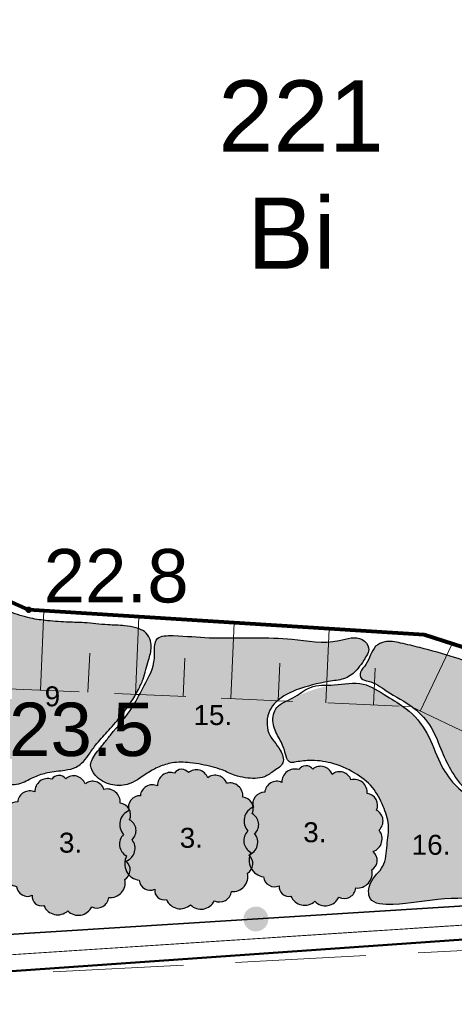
# Model space of a CAD drawing. Extents: x 5491059 to 5491327, y 5912942 to 5913063.
# Tile 23 of 49: x 5491209.23 to 5491215.34, y 5912982.51 to 5912996.34. Entities that reach past the tile are written whole.
import ezdxf
from ezdxf.enums import TextEntityAlignment as Align

# ---------------------------------------------------------------- set-up
doc = ezdxf.new("R2010")
doc.units = 0
for name, pattern in [('ACAD_ISO10W100', [18, 12, -3, 0, -3]), ('DGN Style 3', [2.568211, 1.834436, -0.733774]), ('PRZER1-1', [1, 0.5, -0.5]), ('PRZER2-1', [1.5, 1, -0.5]), ('PRZER3-1', [2, 1.5, -0.5])]:
    doc.linetypes.add(name, pattern=pattern)
doc.layers.get('0').update_dxf_attribs({"linetype": 'CONTINUOUS'})
for name, color, linetype in [('AK_faszyna', 7, 'CONTINUOUS'), ('AK_pomocnicza', 7, 'CONTINUOUS'), ('AK_rośliny', 7, 'CONTINUOUS')]:
    doc.layers.add(name, color=color, linetype=linetype)
for name, color, linetype, lineweight in [('GESBZO', 7, 'CONTINUOUS', 50), ('GESDZI', 7, 'CONTINUOUS', 18), ('GESDZI_O', 7, 'CONTINUOUS', 18), ('GESKKL', 82, 'CONTINUOUS', 18), ('GESUZY', 96, 'CONTINUOUS', 18), ('GESUZY_O', 96, 'CONTINUOUS', 18), ('GSLKOG', 7, 'CONTINUOUS', 35), ('GSPWPN', 7, 'CONTINUOUS', 13), ('GSPWPN_O', 7, 'CONTINUOUS', 13), ('GSSWWS', 141, 'CONTINUOUS', 18), ('GSSZSN', 7, 'CONTINUOUS', 18)]:
    doc.layers.add(name, color=color, linetype=linetype, lineweight=lineweight)
doc.styles.add('Arial', font='arial.ttf')
doc.styles.get("Standard").update_dxf_attribs({"font": 'txt.shx'})
doc.linetypes.add('OGRODZENIE2', pattern='A,6.35,-2.54,[132,ltypeshp.shx,S=2.54,R=0,X=-2.54,Y=0],-2.54,25.4', length=36.83)

# ---------------------------------------------------------------- blocks, each defined once
blk = doc.blocks.new('D_GSPWPN1')
blk.add_hatch(color=0).paths.add_polyline_path([(-0.045, 0), (-0.043467, -0.011647), (-0.038971, -0.0225), (-0.03182, -0.03182), (-0.0225, -0.038971), (-0.011647, -0.043467), (0, -0.045), (0.011647, -0.043467), (0.0225, -0.038971), (0.03182, -0.03182), (0.038971, -0.0225), (0.043467, -0.011647), (0.045, 0), (0.043467, 0.011647), (0.038971, 0.0225), (0.03182, 0.03182), (0.0225, 0.038971), (0.011647, 0.043467), (0, 0.045), (-0.011647, 0.043467), (-0.0225, 0.038971), (-0.03182, 0.03182), (-0.038971, 0.0225), (-0.043467, 0.011647)])
blk = doc.blocks.new('D_KOLO')
blk.add_hatch(color=0).paths.add_polyline_path([(-0.175, 0), (-0.169037, -0.045293), (-0.151554, -0.0875), (-0.123744, -0.123744), (-0.0875, -0.151554), (-0.045293, -0.169037), (0, -0.175), (0.045293, -0.169037), (0.0875, -0.151554), (0.123744, -0.123744), (0.151554, -0.0875), (0.169037, -0.045293), (0.175, 0), (0.169037, 0.045293), (0.151554, 0.0875), (0.123744, 0.123744), (0.0875, 0.151554), (0.045293, 0.169037), (0, 0.175), (-0.045293, 0.169037), (-0.0875, 0.151554), (-0.123744, 0.123744), (-0.151554, 0.0875), (-0.169037, 0.045293)])

msp = doc.modelspace()

# ---------------------------------------------------------------- hatches: boundary and pattern name
at = {"layer": 'AK_rośliny', "linetype": 'Continuous', "lineweight": -3, "true_color": 0xdfd1a7, "transparency": 33554534}
h = msp.add_hatch(color=9, dxfattribs=at)
h.dxf.hatch_style = 1
edge = h.paths.add_edge_path()
edge.add_line((5491208.61678, 5912987.86215), (5491208.61662, 5912987.862))
edge.add_spline(control_points=[(5491208.61662, 5912987.862), (5491208.64913, 5912987.92056), (5491208.71491, 5912988.03905), (5491208.95356, 5912988.08372), (5491209.21711, 5912987.97834), (5491209.51242, 5912987.89694), (5491209.83818, 5912987.88346), (5491210.16389, 5912987.87198), (5491210.49002, 5912987.83096), (5491210.77259, 5912987.82916), (5491211.00837, 5912987.76778), (5491211.11268, 5912987.53853), (5491211.02296, 5912987.30075), (5491210.96502, 5912987.01728), (5491210.8019, 5912986.75213), (5491210.57024, 5912986.43769), (5491210.29744, 5912986.17381), (5491210.08829, 5912985.82306), (5491209.75485, 5912985.78511), (5491209.46435, 5912985.74116), (5491209.17687, 5912985.54498), (5491208.90996, 5912985.68797), (5491208.71985, 5912985.80796), (5491208.64877, 5912986.04421), (5491208.74026, 5912986.34769), (5491208.69943, 5912986.74456), (5491208.69744, 5912987.1453), (5491208.5433, 5912987.3936), (5491208.44068, 5912987.5922), (5491208.48519, 5912987.75514), (5491208.58639, 5912987.81196), (5491208.60665, 5912987.85246), (5491208.61673, 5912987.8621), (5491208.61678, 5912987.86215)], knot_values=[0, 0, 0, 0, 0.19214774, 0.38881563, 0.65640828, 1.03918147, 1.30116639, 1.63134402, 2.01852473, 2.28085696, 2.489596, 2.70372384, 2.94025765, 3.22841758, 3.57165818, 3.85968432, 4.39715097, 4.73165447, 4.99433444, 5.34332659, 5.63414854, 5.93805558, 6.16775505, 6.2851948, 6.64733486, 7.08237268, 7.48342318, 7.81684259, 7.94218253, 8.14727545, 8.23677311, 8.27839677, 8.27861615, 8.27861615, 8.27861615, 8.27861615], degree=3, periodic=0)
at = {"layer": 'AK_rośliny', "linetype": 'Continuous', "lineweight": -3, "true_color": 0xad9f8a, "transparency": 33554534}
h = msp.add_hatch(color=253, dxfattribs=at)
h.dxf.hatch_style = 1
edge = h.paths.add_edge_path()
edge.add_spline(control_points=[(5491210.31649, 5912986.04776), (5491210.27266, 5912985.9881), (5491210.1956, 5912985.88322), (5491210.30791, 5912985.68407), (5491210.50066, 5912985.58111), (5491210.78455, 5912985.57306), (5491210.98522, 5912985.73596), (5491211.19004, 5912985.85058), (5491211.39438, 5912985.91254), (5491211.60008, 5912985.91039), (5491211.83387, 5912985.87015), (5491212.05121, 5912985.82271), (5491212.24298, 5912985.72159), (5491212.44204, 5912985.67946), (5491212.65146, 5912985.67071), (5491212.80797, 5912985.78976), (5491212.97387, 5912985.89083), (5491212.88997, 5912986.13007), (5491212.69041, 5912986.30058), (5491212.70778, 5912986.651), (5491212.93431, 5912986.8487), (5491213.24326, 5912986.97703), (5491213.54489, 5912987.04122), (5491213.84086, 5912987.0792), (5491213.9843, 5912987.20986), (5491214.07482, 5912987.35173), (5491214.18072, 5912987.50381), (5491214.003, 5912987.70671), (5491213.59845, 5912987.54813), (5491213.10786, 5912987.64779), (5491212.4749, 5912987.66297), (5491211.9003, 5912987.64465), (5491211.48329, 5912987.68901), (5491211.09947, 5912987.68853), (5491211.16244, 5912987.29684), (5491210.99124, 5912987.01074), (5491210.80733, 5912986.62994), (5491210.58039, 5912986.38302), (5491210.41497, 5912986.16807), (5491210.34955, 5912986.08815), (5491210.31649, 5912986.04776)], knot_values=[0, 0, 0, 0, 0.20150382, 0.35427687, 0.60920929, 0.83752504, 1.16001316, 1.34994627, 1.5439511, 1.79215647, 1.95836423, 2.2566859, 2.45458722, 2.60065966, 2.87112988, 3.03320714, 3.19838925, 3.37719281, 3.66652678, 3.98776365, 4.26895438, 4.52535883, 4.98786288, 5.19679097, 5.40123125, 5.53480685, 5.7230813, 5.8712107, 6.19635998, 6.85720457, 7.38321439, 8.09856188, 8.52998055, 8.75260524, 9.03318962, 9.44168799, 9.78284688, 10.28706159, 10.44031304, 10.59686816, 10.59686816, 10.59686816, 10.59686816], degree=3, periodic=0)
at = {"layer": 'AK_rośliny', "linetype": 'Continuous', "lineweight": -3, "true_color": 0xdfd1a7, "transparency": 33554534}
h = msp.add_hatch(color=9, dxfattribs=at)
h.dxf.hatch_style = 1
edge = h.paths.add_edge_path()
edge.add_spline(control_points=[(5491214.23253, 5912987.53768), (5491214.27548, 5912987.56327), (5491214.38389, 5912987.62787), (5491214.60922, 5912987.57746), (5491214.93017, 5912987.50314), (5491215.32554, 5912987.39109), (5491215.80104, 5912987.23081), (5491216.30725, 5912987.05852), (5491216.85303, 5912986.8951), (5491217.30863, 5912986.73837), (5491217.6281, 5912986.6198), (5491217.87167, 5912986.52643), (5491217.87973, 5912986.2642), (5491217.74534, 5912986.0818), (5491217.67969, 5912985.85501), (5491217.55302, 5912985.6744), (5491217.35467, 5912985.57025), (5491217.14888, 5912985.42461), (5491216.86638, 5912985.45447), (5491216.55515, 5912985.40506), (5491216.20433, 5912985.41202), (5491215.87398, 5912985.49556), (5491215.51305, 5912985.46795), (5491215.30463, 5912985.76372), (5491215.15537, 5912986.0678), (5491215.04103, 5912986.40467), (5491214.76493, 5912986.70908), (5491214.42418, 5912986.86953), (5491214.20671, 5912987.04522), (5491214.0226, 5912987.06254), (5491214.01107, 5912987.19659), (5491214.11451, 5912987.27785), (5491214.15566, 5912987.41638), (5491214.20747, 5912987.49813), (5491214.23253, 5912987.53768)], knot_values=[0, 0, 0, 0, 0.14580886, 0.36797423, 0.64924698, 1.15341983, 1.59093348, 2.15749336, 2.75483443, 3.30724818, 3.58142733, 3.81746994, 3.99280288, 4.27106314, 4.48694101, 4.69687207, 4.90871226, 5.15577673, 5.42495578, 5.72213741, 6.10799358, 6.46028426, 6.75599139, 7.11496378, 7.42687824, 7.79982124, 8.16358654, 8.62537297, 8.91033464, 9.01430862, 9.10222105, 9.23467213, 9.38440202, 9.52468138, 9.52468138, 9.52468138, 9.52468138], degree=3, periodic=0)
at = {"layer": 'AK_rośliny', "linetype": 'Continuous', "lineweight": -3, "true_color": 0x008e74, "transparency": 33554534}
h = msp.add_hatch(color=124, dxfattribs=at)
h.dxf.hatch_style = 1
edge = h.paths.add_edge_path()
edge.add_spline(control_points=[(5491213.09593, 5912985.90935), (5491213.16437, 5912985.91948), (5491213.33421, 5912985.9446), (5491213.62994, 5912985.90842), (5491213.93537, 5912985.77704), (5491214.20608, 5912985.57316), (5491214.34394, 5912985.30345), (5491214.43929, 5912985.02243), (5491214.38815, 5912984.74145), (5491214.38129, 5912984.42555), (5491214.14181, 5912984.26345), (5491214.11781, 5912983.91179), (5491214.6277, 5912983.90146), (5491215.13015, 5912984.00907), (5491215.7602, 5912983.9933), (5491216.19103, 5912984.01758), (5491216.51748, 5912984.02608), (5491216.56539, 5912984.29451), (5491216.63659, 5912984.56215), (5491216.4855, 5912984.81908), (5491216.39442, 5912985.08288), (5491216.21095, 5912985.27679), (5491215.9199, 5912985.36837), (5491215.59882, 5912985.37386), (5491215.32046, 5912985.60145), (5491215.11182, 5912985.91709), (5491214.98577, 5912986.32668), (5491214.71211, 5912986.65352), (5491214.37955, 5912986.83817), (5491214.06249, 5912987.05714), (5491213.68862, 5912987.00455), (5491213.35619, 5912986.93835), (5491213.09807, 5912986.81715), (5491212.82403, 5912986.7191), (5491212.76913, 5912986.45607), (5491212.86583, 5912986.26459), (5491212.95852, 5912986.10636), (5491212.97303, 5912985.97708), (5491213.03129, 5912985.8949), (5491213.07724, 5912985.90518), (5491213.09593, 5912985.90935)], knot_values=[0, 0, 0, 0, 0.20711708, 0.5140041, 0.87786744, 1.19747637, 1.50462332, 1.77472198, 2.06482578, 2.35989634, 2.65710167, 2.87043454, 3.20512113, 3.83436375, 4.59712229, 4.98625284, 5.21283023, 5.43848371, 5.69220199, 6.04531685, 6.26695339, 6.53644541, 6.80413493, 7.16522686, 7.46783323, 7.83397853, 8.29271088, 8.74154225, 9.0639613, 9.44067566, 9.84872822, 10.13815826, 10.45808696, 10.71954015, 10.94311125, 11.15890077, 11.35659033, 11.47954995, 11.5577325, 11.61131363, 11.61131363, 11.61131363, 11.61131363], degree=3, periodic=0)
at = {"layer": 'AK_rośliny', "linetype": 'OGRODZENIE2', "lineweight": -3, "true_color": 0x6da56f, "transparency": 33554534}
h = msp.add_hatch(color=115, dxfattribs=at)
edge = h.paths.add_edge_path()
edge.add_arc((5491212.84604, 5912985.47183), 0.16906, 64.940351, 174.940351)
edge.add_arc((5491212.67068, 5912985.32652), 0.16037, 87.511802, 197.511802)
edge.add_arc((5491212.59732, 5912985.08361), 0.21029, 112.237293, 222.237293)
edge.add_arc((5491212.56772, 5912984.80735), 0.18466, 133.067048, 243.067048)
edge.add_arc((5491212.69357, 5912984.5335), 0.23625, 152.46213, 262.462129)
edge.add_arc((5491212.81505, 5912984.31248), 0.15305, 184.945169, 294.945169)
edge.add_arc((5491213.01311, 5912984.15926), 0.13429, 173.821073, 283.821073)
edge.add_arc((5491213.2391, 5912984.10981), 0.21013, 202.658861, 312.658861)
edge.add_arc((5491213.52993, 5912984.10183), 0.20859, 224.631988, 334.631987)
edge.add_arc((5491213.79215, 5912984.16148), 0.16626, 243.674375, 353.674376)
edge.add_arc((5491213.98056, 5912984.34871), 0.20685, 263.568846, 373.568846)
edge.add_arc((5491214.10111, 5912984.53256), 0.15746, 300.75783, 410.75783)
edge.add_arc((5491214.13711, 5912984.83389), 0.19032, 289.527705, 399.527705)
edge.add_arc((5491214.16823, 5912985.08291), 0.17245, 312.130303, 422.130302)
edge.add_arc((5491214.10171, 5912985.30531), 0.16291, 334.571298, 444.571298)
edge.add_arc((5491213.93567, 5912985.48489), 0.18229, 354.522542, 464.522542)
edge.add_arc((5491213.73101, 5912985.60744), 0.16784, 18.737453, 128.737453)
edge.add_arc((5491213.46385, 5912985.67909), 0.17262, 20.081415, 130.081415)
edge.add_arc((5491213.25719, 5912985.73924), 0.11957, 36.984498, 146.984497)
edge.add_arc((5491213.1001, 5912985.63091), 0.18255, 71.86282, 181.86282)
h = msp.add_hatch(color=115, dxfattribs=at)
edge = h.paths.add_edge_path()
edge.add_arc((5491209.37458, 5912985.33748), 0.16906, 64.940351, 174.940351)
edge.add_arc((5491209.19922, 5912985.19217), 0.16037, 87.511802, 197.511802)
edge.add_arc((5491209.12586, 5912984.94927), 0.21029, 112.237293, 222.237293)
edge.add_arc((5491209.09627, 5912984.67301), 0.18466, 133.067048, 243.067048)
edge.add_arc((5491209.22211, 5912984.39915), 0.23625, 152.46213, 262.462129)
edge.add_arc((5491209.3436, 5912984.17814), 0.15305, 184.945169, 294.945169)
edge.add_arc((5491209.54165, 5912984.02491), 0.13429, 173.821073, 283.821073)
edge.add_arc((5491209.76764, 5912983.97547), 0.21013, 202.658861, 312.658861)
edge.add_arc((5491210.05847, 5912983.96748), 0.20859, 224.631988, 334.631987)
edge.add_arc((5491210.32069, 5912984.02713), 0.16626, 243.674375, 353.674376)
edge.add_arc((5491210.50911, 5912984.21437), 0.20685, 263.568846, 373.568846)
edge.add_arc((5491210.62966, 5912984.39821), 0.15746, 300.75783, 410.75783)
edge.add_arc((5491210.66565, 5912984.69954), 0.19032, 289.527705, 399.527705)
edge.add_arc((5491210.69677, 5912984.94857), 0.17245, 312.130303, 422.130302)
edge.add_arc((5491210.63025, 5912985.17097), 0.16291, 334.571298, 444.571298)
edge.add_arc((5491210.46421, 5912985.35055), 0.18229, 354.522542, 464.522542)
edge.add_arc((5491210.25955, 5912985.4731), 0.16784, 18.737453, 128.737453)
edge.add_arc((5491209.99239, 5912985.54475), 0.17262, 20.081415, 130.081415)
edge.add_arc((5491209.78573, 5912985.60489), 0.11957, 36.984498, 146.984497)
edge.add_arc((5491209.62865, 5912985.49656), 0.18255, 71.86282, 181.86282)
h = msp.add_hatch(color=115, dxfattribs=at)
edge = h.paths.add_edge_path()
edge.add_arc((5491211.09809, 5912985.42297), 0.16906, 64.940351, 174.940351)
edge.add_arc((5491210.92273, 5912985.27766), 0.16037, 87.511802, 197.511802)
edge.add_arc((5491210.84937, 5912985.03476), 0.21029, 112.237293, 222.237293)
edge.add_arc((5491210.81977, 5912984.7585), 0.18466, 133.067048, 243.067048)
edge.add_arc((5491210.94561, 5912984.48465), 0.23625, 152.46213, 262.462129)
edge.add_arc((5491211.0671, 5912984.26363), 0.15305, 184.945169, 294.945169)
edge.add_arc((5491211.26516, 5912984.11041), 0.13429, 173.821073, 283.821073)
edge.add_arc((5491211.49115, 5912984.06096), 0.21013, 202.658861, 312.658861)
edge.add_arc((5491211.78198, 5912984.05298), 0.20859, 224.631988, 334.631987)
edge.add_arc((5491212.04419, 5912984.11263), 0.16626, 243.674375, 353.674376)
edge.add_arc((5491212.23261, 5912984.29986), 0.20685, 263.568846, 373.568846)
edge.add_arc((5491212.35316, 5912984.48371), 0.15746, 300.75783, 410.75783)
edge.add_arc((5491212.38916, 5912984.78504), 0.19032, 289.527705, 399.527705)
edge.add_arc((5491212.42028, 5912985.03406), 0.17245, 312.130303, 422.130302)
edge.add_arc((5491212.35376, 5912985.25646), 0.16291, 334.571298, 444.571298)
edge.add_arc((5491212.18771, 5912985.43604), 0.18229, 354.522542, 464.522542)
edge.add_arc((5491211.98306, 5912985.55859), 0.16784, 18.737453, 128.737453)
edge.add_arc((5491211.7159, 5912985.63024), 0.17262, 20.081415, 130.081415)
edge.add_arc((5491211.50924, 5912985.69039), 0.11957, 36.984498, 146.984497)
edge.add_arc((5491211.35215, 5912985.58205), 0.18255, 71.86282, 181.86282)

# ---------------------------------------------------------------- linework, layer by layer
at = {"color": 251, "linetype": 'Continuous', "lineweight": 0, "true_color": 0x636466}
for p, q in [((5491209.36, 5912988.05, -0.02), (5491207.66, 5912988.8, -0.02)), ((5491209.36, 5912988.05, -0.02), (5491207.66, 5912988.8, -0.02)), ((5491214.92, 5912987.7, -0.02), (5491209.36, 5912988.05, -0.02)), ((5491214.92, 5912987.7, -0.02), (5491209.36, 5912988.05, -0.02)), ((5491218.27, 5912986.6, -0.02), (5491214.92, 5912987.7, -0.02)), ((5491218.27, 5912986.6, -0.02), (5491214.92, 5912987.7, -0.02)), ((5491210.91723, 5912986.85841, -0.02), (5491210.86473, 5912986.86073, -0.02)), ((5491212.97194, 5912986.76765, -0.02), (5491212.8587, 5912986.77265, -0.02)), ((5491214.73, 5912986.69, -0.02), (5491214.61839, 5912986.69493, -0.02)), ((5491214.76712, 5912986.6723, -0.02), (5491214.73, 5912986.69, -0.02)), ((5491204.74, 5912982.92, -0.02), (5491236.23, 5912984.98, -0.02))]:
    msp.add_line(p, q, dxfattribs=at)
at = {"color": 1, "linetype": 'DGN Style 3', "lineweight": 20}
msp.add_line((5491239.74732, 5912984.52792, 10.06), (5491203.03444, 5912982.6179, 10.06), dxfattribs=at)
at = {"layer": 'AK_faszyna', "color": 39, "linetype": 'ACAD_ISO10W100', "lineweight": 80, "true_color": 0x5a3624, "transparency": 33554559}
for p, q in [((5491209.36, 5912988.05, -0.02), (5491207.66, 5912988.8, -0.02)), ((5491214.92, 5912987.7, -0.02), (5491209.36, 5912988.05, -0.02)), ((5491218.27, 5912986.6, -0.02), (5491214.92, 5912987.7, -0.02))]:
    msp.add_line(p, q, dxfattribs=at)
at = {"layer": 'AK_pomocnicza', "linetype": 'Continuous', "lineweight": -3}
for points in [[(5491210.31649, 5912986.04776, -0.02), (5491210.23106, 5912985.86526, -0.02), (5491210.29587, 5912985.72692, -0.02), (5491210.51535, 5912985.59723, -0.02), (5491210.74367, 5912985.59576, -0.02), (5491211.02499, 5912985.75341, -0.02), (5491211.19199, 5912985.84389, -0.02), (5491211.37813, 5912985.89859, -0.02), (5491211.6263, 5912985.90223, -0.02), (5491211.79054, 5912985.87671, -0.02), (5491212.07886, 5912985.80013, -0.02), (5491212.26135, 5912985.72355, -0.02), (5491212.40369, 5912985.69073, -0.02), (5491212.67376, 5912985.70531, -0.02), (5491212.81245, 5912985.78919, -0.02), (5491212.93289, 5912985.90223, -0.02), (5491212.89639, 5912986.07727, -0.02), (5491212.73581, 5912986.31795, -0.02), (5491212.75041, 5912986.63885, -0.02), (5491212.94749, 5912986.83942, -0.02), (5491213.18107, 5912986.94517, -0.02), (5491213.63141, 5912987.05054, -0.02), (5491213.83439, 5912987.10004, -0.02), (5491213.99173, 5912987.23058, -0.02), (5491214.06837, 5912987.33998, -0.02), (5491214.13772, 5912987.51502, -0.02), (5491214.04647, 5912987.63171, -0.02), (5491213.72165, 5912987.61713, -0.02), (5491213.06106, 5912987.63536, -0.02), (5491212.5355, 5912987.65724, -0.02), (5491211.89774, 5912987.65753, -0.02), (5491211.3895, 5912987.68641, -0.02), (5491211.17052, 5912987.6463, -0.02), (5491211.12673, 5912987.36915, -0.02), (5491210.98439, 5912986.98626, -0.02), (5491210.82015, 5912986.68723, -0.02), (5491210.50993, 5912986.28975, -0.02), (5491210.41504, 5912986.16941, -0.02), (5491210.31649, 5912986.04776, -0.02)], [(5491214.23253, 5912987.53768, -0.02), (5491214.36442, 5912987.59984, -0.02), (5491214.58591, 5912987.58243, -0.02), (5491214.85965, 5912987.51778, -0.02), (5491215.34492, 5912987.38103, -0.02), (5491215.76051, 5912987.24427, -0.02), (5491216.29804, 5912987.06524, -0.02), (5491216.86792, 5912986.88621, -0.02), (5491217.39052, 5912986.70719, -0.02), (5491217.64762, 5912986.61192, -0.02), (5491217.8467, 5912986.48511, -0.02), (5491217.86413, 5912986.31064, -0.02), (5491217.74966, 5912986.05702, -0.02), (5491217.6676, 5912985.85735, -0.02), (5491217.54317, 5912985.68827, -0.02), (5491217.36648, 5912985.5714, -0.02), (5491217.14748, 5912985.45702, -0.02), (5491216.8775, 5912985.42923, -0.02), (5491216.58258, 5912985.41724, -0.02), (5491216.19685, 5912985.42719, -0.02), (5491215.84845, 5912985.4794, -0.02), (5491215.5548, 5912985.51421, -0.02), (5491215.30843, 5912985.7753, -0.02), (5491215.16892, 5912986.05427, -0.02), (5491215.01712, 5912986.39492, -0.02), (5491214.77525, 5912986.66663, -0.02), (5491214.38455, 5912986.91279, -0.02), (5491214.1332, 5912987.04706, -0.02), (5491214.03615, 5912987.08436, -0.02), (5491214.02371, 5912987.17139, -0.02), (5491214.09836, 5912987.28079, -0.02), (5491214.16286, 5912987.41592, -0.02), (5491214.23253, 5912987.53768, -0.02)], [(5491213.09593, 5912985.90935, -0.02), (5491213.30178, 5912985.93221, -0.02), (5491213.60675, 5912985.89793, -0.02), (5491213.94221, 5912985.757, -0.02), (5491214.19, 5912985.55513, -0.02), (5491214.34248, 5912985.2885, -0.02), (5491214.41499, 5912985.02832, -0.02), (5491214.39593, 5912984.73884, -0.02), (5491214.33875, 5912984.44936, -0.02), (5491214.1634, 5912984.2094, -0.02), (5491214.15958, 5912983.9961, -0.02), (5491214.48361, 5912983.91231, -0.02), (5491215.10915, 5912983.9805, -0.02), (5491215.87156, 5912984.00336, -0.02), (5491216.26039, 5912984.01859, -0.02), (5491216.48149, 5912984.06811, -0.02), (5491216.56536, 5912984.2776, -0.02), (5491216.59967, 5912984.52899, -0.02), (5491216.47768, 5912984.86036, -0.02), (5491216.38619, 5912985.06223, -0.02), (5491216.1994, 5912985.25649, -0.02), (5491215.9478, 5912985.3479, -0.02), (5491215.59328, 5912985.41646, -0.02), (5491215.34931, 5912985.59548, -0.02), (5491215.14294, 5912985.89793, -0.02), (5491214.95615, 5912986.31691, -0.02), (5491214.66643, 5912986.65971, -0.02), (5491214.39577, 5912986.83492, -0.02), (5491214.06031, 5912987.00632, -0.02), (5491213.65242, 5912986.9949, -0.02), (5491213.31963, 5912986.95985, -0.02), (5491213.07298, 5912986.81207, -0.02), (5491212.84807, 5912986.67876, -0.02), (5491212.7947, 5912986.46165, -0.02), (5491212.87094, 5912986.25978, -0.02), (5491212.95481, 5912986.08076, -0.02), (5491212.98912, 5912985.96268, -0.02), (5491213.04249, 5912985.90555, -0.02), (5491213.09593, 5912985.90935, -0.02)]]:
    msp.add_spline(points, degree=3, dxfattribs=at)
at = {"layer": 'AK_rośliny', "linetype": 'Continuous', "lineweight": -3, "elevation": -0.02}
for points in [[(5491212.91765, 5912985.62497, 0.52056705), (5491212.67764, 5912985.48674, 0.52056705), (5491212.51774, 5912985.27826, 0.52056705), (5491212.44163, 5912984.94226, 0.52056705), (5491212.48408, 5912984.64272, 0.52056705), (5491212.66257, 5912984.29929, 0.52056705), (5491212.8796, 5912984.17371, 0.52056705), (5491213.04519, 5912984.02886, 0.52056705), (5491213.38149, 5912983.95528, 0.52056705), (5491213.71841, 5912984.01246, 0.52056705), (5491213.95739, 5912984.14316, 0.52056705), (5491214.18164, 5912984.39724, 0.52056705), (5491214.20073, 5912984.65451, 0.52056705), (5491214.28391, 5912984.95502, 0.52056705), (5491214.24884, 5912985.23536, 0.52056705), (5491214.11712, 5912985.46749, 0.52056705), (5491213.88996, 5912985.66136, 0.52056705), (5491213.62598, 5912985.73836, 0.52056705), (5491213.3527, 5912985.81117, 0.52056705), (5491213.15693, 5912985.80439, 0.52056705), (5491212.91765, 5912985.62497, 0.52056705)], [(5491209.44619, 5912985.49063, 0.52056705), (5491209.20618, 5912985.35239, 0.52056705), (5491209.04628, 5912985.14391, 0.52056705), (5491208.97017, 5912984.80791, 0.52056705), (5491209.01263, 5912984.50838, 0.52056705), (5491209.19112, 5912984.16494, 0.52056705), (5491209.40814, 5912984.03937, 0.52056705), (5491209.57373, 5912983.89451, 0.52056705), (5491209.91003, 5912983.82094, 0.52056705), (5491210.24696, 5912983.87812, 0.52056705), (5491210.48594, 5912984.00882, 0.52056705), (5491210.71019, 5912984.2629, 0.52056705), (5491210.72927, 5912984.52017, 0.52056705), (5491210.81245, 5912984.82067, 0.52056705), (5491210.77738, 5912985.10101, 0.52056705), (5491210.64566, 5912985.33315, 0.52056705), (5491210.4185, 5912985.52701, 0.52056705), (5491210.15452, 5912985.60402, 0.52056705), (5491209.88124, 5912985.67683, 0.52056705), (5491209.68547, 5912985.67004, 0.52056705), (5491209.44619, 5912985.49063, 0.52056705)], [(5491211.16969, 5912985.57612, 0.52056705), (5491210.92969, 5912985.43788, 0.52056705), (5491210.76979, 5912985.22941, 0.52056705), (5491210.69368, 5912984.8934, 0.52056705), (5491210.73613, 5912984.59387, 0.52056705), (5491210.91462, 5912984.25044, 0.52056705), (5491211.13165, 5912984.12486, 0.52056705), (5491211.29724, 5912983.98001, 0.52056705), (5491211.63354, 5912983.90643, 0.52056705), (5491211.97046, 5912983.96361, 0.52056705), (5491212.20944, 5912984.09431, 0.52056705), (5491212.43369, 5912984.34839, 0.52056705), (5491212.45278, 5912984.60566, 0.52056705), (5491212.53596, 5912984.90617, 0.52056705), (5491212.50089, 5912985.1865, 0.52056705), (5491212.36917, 5912985.41864, 0.52056705), (5491212.142, 5912985.61251, 0.52056705), (5491211.87803, 5912985.68951, 0.52056705), (5491211.60475, 5912985.76232, 0.52056705), (5491211.40898, 5912985.75554, 0.52056705), (5491211.16969, 5912985.57612, 0.52056705)]]:
    msp.add_lwpolyline(points, format="xyb", dxfattribs=at)
at = {"layer": 'AK_rośliny', "linetype": 'Continuous', "lineweight": -3}
msp.add_spline([(5491208.65802, 5912987.9335, -0.02), (5491208.69934, 5912987.98924, -0.02), (5491208.78611, 5912988.04291, -0.02), (5491208.91421, 5912988.06355, -0.02), (5491209.09602, 5912988.01814, -0.02), (5491209.38733, 5912987.93143, -0.02), (5491209.62699, 5912987.89634, -0.02), (5491209.92243, 5912987.8757, -0.02), (5491210.13797, 5912987.86744, -0.02), (5491210.47474, 5912987.83853, -0.02), (5491210.70613, 5912987.82615, -0.02), (5491210.87142, 5912987.79518, -0.02), (5491210.98918, 5912987.74358, -0.02), (5491211.06149, 5912987.64242, -0.02), (5491211.08215, 5912987.52889, -0.02), (5491211.04501, 5912987.34258, -0.02), (5491211.00743, 5912987.20941, -0.02), (5491210.96729, 5912987.07486, -0.02), (5491210.90255, 5912986.93126, -0.02), (5491210.79247, 5912986.74583, -0.02), (5491210.64616, 5912986.5453, -0.02), (5491210.46344, 5912986.33379, -0.02), (5491210.30029, 5912986.14749, -0.02), (5491210.19797, 5912986.00474, -0.02), (5491210.10345, 5912985.89348, -0.02), (5491210.02706, 5912985.84044, -0.02), (5491209.87039, 5912985.79775, -0.02), (5491209.62697, 5912985.76282, -0.02), (5491209.44699, 5912985.70589, -0.02), (5491209.24889, 5912985.61533, -0.02), (5491209.13078, 5912985.59825, -0.02), (5491208.97411, 5912985.65517, -0.02), (5491208.86793, 5912985.71857, -0.02), (5491208.70015, 5912986.05401, -0.02), (5491208.72348, 5912986.47026, -0.02), (5491208.71348, 5912986.70003, -0.02), (5491208.69774, 5912986.90135, -0.02), (5491208.6785, 5912987.10097, -0.02), (5491208.6092, 5912987.27723, -0.02), (5491208.51259, 5912987.45192, -0.02), (5491208.46429, 5912987.57572, -0.02), (5491208.48529, 5912987.71001, -0.02), (5491208.54827, 5912987.79069, -0.02), (5491208.58702, 5912987.82349, -0.02), (5491208.61124, 5912987.85405, -0.02), (5491208.64559, 5912987.91348, -0.02), (5491208.65802, 5912987.9335, -0.02)], degree=3, dxfattribs=at)
at = {"layer": 'GESBZO', "color": 252, "linetype": 'Continuous', "lineweight": 50, "true_color": 0x939598, "elevation": 10.18}
msp.add_lwpolyline([(5491231.41, 5912980.57), (5491228.7, 5912979.26), (5491207.02, 5912977.73), (5491205.91, 5912982.75), (5491230.04, 5912984.44)], close=True, dxfattribs=at)
at = {"layer": 'GESDZI', "color": 252, "linetype": 'Continuous', "lineweight": 18, "true_color": 0x939598, "elevation": 10.22}
msp.add_lwpolyline([(5491234.92, 5912987.71), (5491222.72, 5913013.04), (5491195.8, 5912999.17), (5491198.54, 5912994.11), (5491204.74, 5912982.92), (5491236.23, 5912984.98)], close=True, dxfattribs=at)
at = {"layer": 'GESDZI', "color": 252, "linetype": 'Continuous', "lineweight": 13, "true_color": 0x939598, "elevation": 10.22, "flags": 128}
msp.add_lwpolyline([(5491245.88014, 5912969.79957), (5491238.39, 5912985.1), (5491236.23, 5912984.98), (5491204.74, 5912982.92), (5491191.11, 5912982.06), (5491193.3213, 5912961.08015)], dxfattribs=at)
at = {"layer": 'GESKKL', "color": 252, "linetype": 'PRZER3-1', "lineweight": 13, "true_color": 0x939598, "elevation": 10.06}
msp.add_lwpolyline([(5491245.88014, 5912969.79957), (5491238.39, 5912985.1), (5491236.23, 5912984.98), (5491204.74, 5912982.92), (5491191.11, 5912982.06), (5491193.3213, 5912961.08015)], dxfattribs=at)
at = {"layer": 'GESUZY', "color": 252, "linetype": 'PRZER1-1', "lineweight": 18, "true_color": 0x939598, "elevation": 10.08}
msp.add_lwpolyline([(5491234.92, 5912987.71), (5491222.72, 5913013.04), (5491195.8, 5912999.17), (5491198.54, 5912994.11), (5491204.74, 5912982.92), (5491236.23, 5912984.98)], close=True, dxfattribs=at)
at = {"layer": 'GESUZY', "color": 252, "linetype": 'PRZER1-1', "lineweight": 13, "true_color": 0x939598, "elevation": 10.08}
msp.add_lwpolyline([(5491245.88014, 5912969.79957), (5491238.39, 5912985.1), (5491236.23, 5912984.98), (5491204.74, 5912982.92), (5491191.11, 5912982.06), (5491193.3213, 5912961.08015)], dxfattribs=at)
at = {"layer": 'GSLKOG', "color": 252, "linetype": 'Continuous', "lineweight": 35, "true_color": 0x939598, "elevation": 10.18}
msp.add_lwpolyline([(5491191.60845, 5912976.85074), (5491191.0275, 5912982.35632), (5491226.59455, 5912984.5886), (5491229.9755, 5912984.79827)], dxfattribs=at)
at = {"layer": 'GSSWWS', "color": 252, "linetype": 'Continuous', "lineweight": 18, "true_color": 0x939598, "elevation": 10.06}
msp.add_lwpolyline([(5491207.66, 5912988.8), (5491209.36, 5912988.05), (5491214.92, 5912987.7), (5491218.27, 5912986.6), (5491227.48, 5912987.34), (5491229.29, 5912988.44), (5491229.81, 5912991.17), (5491228.58, 5912993.41), (5491223.98, 5912998.65), (5491221.52, 5913001.15), (5491216.98, 5913002.52), (5491211.32, 5913000.97), (5491206.02, 5912997.8), (5491204.48, 5912996.04), (5491205.61, 5912992.1)], close=True, dxfattribs=at)
at = {"layer": 'GSSZSN', "color": 251, "linetype": 'PRZER2-1', "lineweight": 18, "true_color": 0x636466, "elevation": 10.06}
for points in [[(5491207.31, 5912987.84), (5491209.07, 5912986.94), (5491214.73, 5912986.69), (5491217.75, 5912985.25), (5491227.94, 5912985.72), (5491231.16, 5912987.34), (5491231.59, 5912990.97), (5491230.24, 5912993.96), (5491224.86, 5912998.84), (5491222.76, 5913002.47), (5491217.03, 5913003.7), (5491211.32, 5913002.67), (5491204.91, 5912998.73), (5491202.83, 5912996.12), (5491204.78, 5912991.64)], [(5491207.66, 5912988.8), (5491209.36, 5912988.05), (5491214.92, 5912987.7), (5491218.27, 5912986.6), (5491227.48, 5912987.34), (5491229.29, 5912988.44), (5491229.81, 5912991.17), (5491228.58, 5912993.41), (5491223.98, 5912998.65), (5491221.52, 5913001.15), (5491216.98, 5913002.52), (5491211.32, 5913000.97), (5491206.02, 5912997.8), (5491204.48, 5912996.04), (5491205.61, 5912992.1)]]:
    msp.add_lwpolyline(points, close=True, dxfattribs=at)
at = {"layer": 'GSSZSN', "color": 251, "linetype": 'Continuous', "lineweight": 18, "true_color": 0x636466, "elevation": 10.06}
for points in [[(5491209.52427, 5912986.91994), (5491209.57359, 5912988.03655)], [(5491210.86199, 5912986.86085), (5491210.9102, 5912987.95242)], [(5491212.19972, 5912986.80176), (5491212.24682, 5912987.86828)], [(5491213.53744, 5912986.74267), (5491213.58344, 5912987.78414)], [(5491214.86116, 5912986.62746), (5491215.31131, 5912987.57151)], [(5491210.19313, 5912986.89039), (5491210.21751, 5912987.44244)], [(5491211.53085, 5912986.83131), (5491211.55468, 5912987.37083)], [(5491212.86858, 5912986.77222), (5491212.89186, 5912987.29921)], [(5491214.2063, 5912986.71313), (5491214.22903, 5912987.2276)]]:
    msp.add_lwpolyline(points, dxfattribs=at)

# ---------------------------------------------------------------- block references
at = {"layer": 'GSLKOG', "color": 252, "linetype": 'Continuous', "lineweight": 35, "true_color": 0x939598, "rotation": 3.591329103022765}
msp.add_blockref('D_KOLO', (5491212.55366, 5912983.70736, 10.18), dxfattribs=at)
msp.add_blockref('D_KOLO', (5491212.55366, 5912983.70736, 10.18), dxfattribs=at)
at = {"layer": 'GSPWPN', "color": 252, "linetype": 'Continuous', "lineweight": 13, "true_color": 0x939598}
msp.add_blockref('D_GSPWPN1', (5491209.36, 5912988.05, 10.08), dxfattribs=at)

# ---------------------------------------------------------------- texts
at = {"layer": 'AK_rośliny', "linetype": 'Continuous', "lineweight": -3, "char_height": 0.28, "attachment_point": 1}
for s, width, gutter_width, insert in [('{\\fArial|b0|i0|c238|p34;9.}', 1.6045325, 1.18226, (5491209.58551, 5912986.97419, -0.02)), ('{\\fArial|b0|i0|c238|p34;15. }', 1.6045325, 1.18226, (5491211.67614, 5912986.71142, -0.02)), ('{\\fArial|b0|i0|c238|p34;3.}', 2.4022266, 1.77002, (5491213.21918, 5912985.06518, -0.02)), ('{\\fArial|b0|i0|c238|p34;3.}', 2.4022266, 1.77002, (5491209.78597, 5912984.919, -0.02)), ('{\\fArial|b0|i0|c238|p34;3.}', 2.4022266, 1.77002, (5491211.48307, 5912984.98722, -0.02)), ('{\\fArial|b0|i0|c238|p34;16. }', 1.6045325, 1.18226, (5491214.74305, 5912984.88928, -0.02))]:
    msp.add_mtext_dynamic_manual_height_columns(s, width=width, gutter_width=gutter_width, heights=[0], dxfattribs=dict(at, insert=insert))
at = {"layer": 'GESDZI_O', "color": 251, "linetype": 'Continuous', "lineweight": 0, "true_color": 0x636466, "style": 'Arial'}
msp.add_text('221', height=1, dxfattribs=at).set_placement((5491212.02335, 5912994.4853))
at = {"layer": 'GESUZY_O', "color": 251, "linetype": 'Continuous', "lineweight": 0, "true_color": 0x636466, "style": 'Arial'}
msp.add_text('Bi', height=1, dxfattribs=at).set_placement((5491213.05307, 5912992.83878), align=Align.CENTER)
at = {"layer": 'GSPWPN_O', "color": 251, "linetype": 'Continuous', "lineweight": 0, "true_color": 0x636466, "style": 'Arial'}
for s, p in [('22.8', (5491209.57009, 5912988.15275)), ('23.5', (5491209.08376, 5912985.99565))]:
    msp.add_text(s, height=0.75, dxfattribs=at).set_placement(p)

doc.saveas('drawing.dxf')
